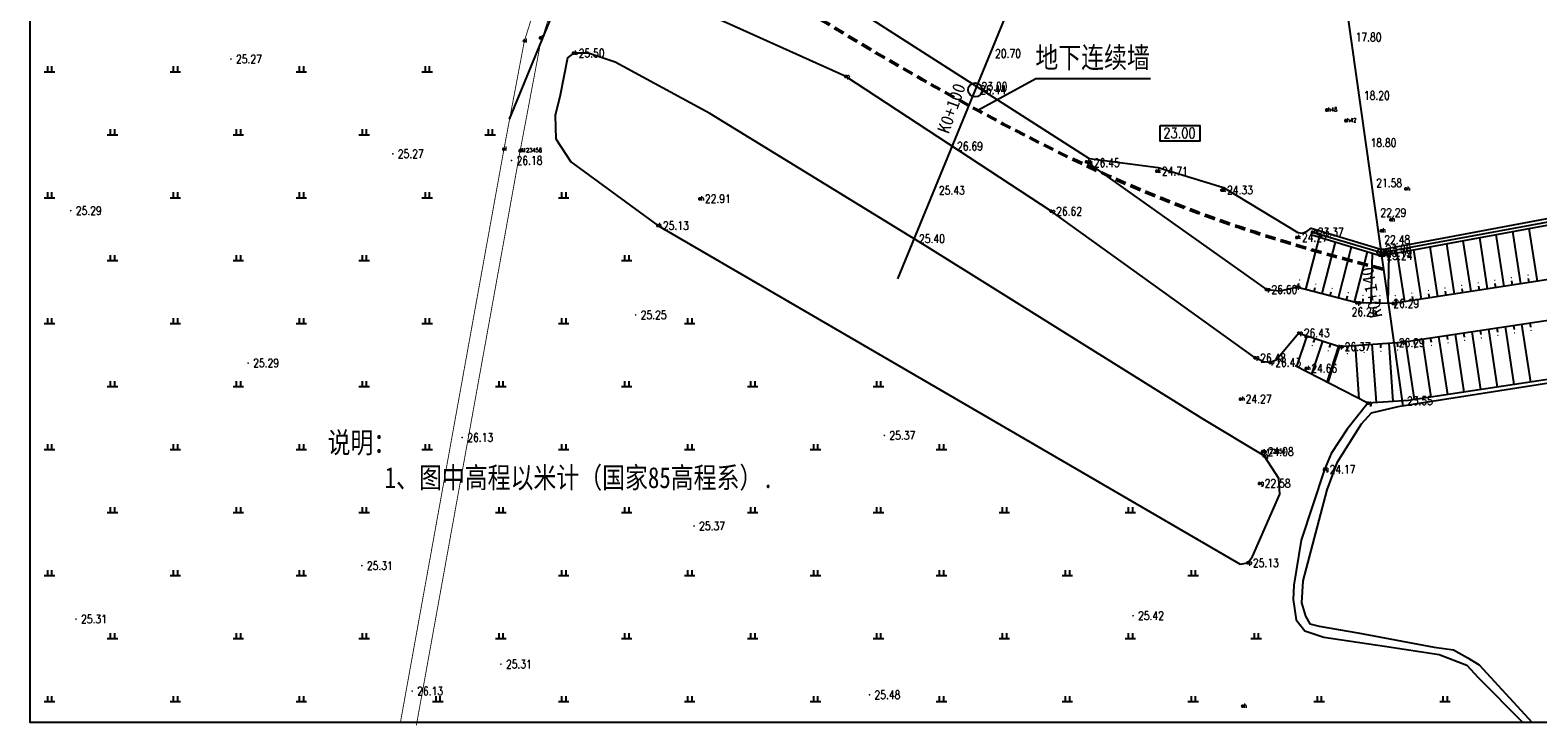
# Model space of a CAD drawing. Extents: x 475446 to 490894, y 3788879 to 3821323.
# Tile 3 of 75: x 475447 to 475626, y 3817560 to 3817642. Entities that reach past the tile are written whole.
import ezdxf
from ezdxf.enums import TextEntityAlignment as Align

# ---------------------------------------------------------------- set-up
doc = ezdxf.new("R2010")
doc.units = 0
doc.header["$LTSCALE"] = 0.5
doc.header["$PDMODE"] = 34
doc.header["$PDSIZE"] = 0.2
doc.linetypes.add('DASHED', pattern=[19.05, 12.7, -6.35])
doc.linetypes.add('X3', pattern=[5, 4, -1])
doc.layers.get('0').update_dxf_attribs({"linetype": 'CONTINUOUS'})
for name, color, linetype in [('DLSS', 4, 'CONTINUOUS'), ('DMTZ', 3, 'CONTINUOUS'), ('dmx', 1, 'CONTINUOUS'), ('GCD', 1, 'CONTINUOUS'), ('JMD', 6, 'CONTINUOUS'), ('SXSS', 5, 'CONTINUOUS'), ('ZBTZ', 3, 'CONTINUOUS'), ('zdh', 7, 'CONTINUOUS')]:
    doc.layers.add(name, color=color, linetype=linetype)
doc.styles.add('-仿宋_GB2312', font='simfang_0.ttf', dxfattribs={"width": 0.8})
doc.styles.add('HZ', font='rs.shx', dxfattribs={"width": 0.8, "bigfont": 'hztxt.shx'})
doc.styles.add('黑体', font='simhei_0.ttf')
doc.linetypes.add('10411', pattern='A,2,[150,AAA.SHX,S=1,R=0,X=0,Y=1],2,[151,AAA.SHX,S=1,R=0,X=0,Y=3],1e-11', length=4)
doc.linetypes.add('10421', pattern='A,2,[150,AAA.SHX,S=0.5,R=0,X=0,Y=0.5],1e-11', length=2)
doc.linetypes.add('10422', pattern='A,0.75,[150,AAA.SHX,S=0.5,R=0,X=0,Y=0.5],1.5,[177,AAA.SHX,S=1,R=0,X=0,Y=0.4],0.75', length=3)
doc.linetypes.add('1161', pattern='A,0,[149,AAA.SHX,S=0.15,R=0,X=0,Y=0],-1.6', length=1.6)

# ---------------------------------------------------------------- blocks, each defined once
blk = doc.blocks.new('GC200')
at = {"linetype": 'Continuous', "const_width": 0.2, "flags": 128}
blk.add_lwpolyline([(-0.1, 0, 1), (0.1, 0, 1)], format="xyb", close=True, dxfattribs=at)
blk = doc.blocks.new('gc119')
for p, q in [((-1.25, 0), (1.25, 0)), ((-0.5, 1.3), (-0.5, 0)), ((0.5, 1.3), (0.5, 0))]:
    blk.add_line(p, q)

msp = doc.modelspace()

# ---------------------------------------------------------------- linework, layer by layer
at = {"color": 3, "linetype": 'Continuous'}
for p, q in [((475559.69, 3817632.9), (475566.62, 3817636.7)), ((475566.62, 3817636.7), (475580.28, 3817636.7))]:
    msp.add_line(p, q, dxfattribs=at)
at = {"linetype": 'Continuous'}
msp.add_lwpolyline([(475446.79, 3817880.56), (475765.2, 3817880.56), (475765.2, 3817559.99), (475446.79, 3817559.99)], close=True, dxfattribs=at)
at = {"color": 3, "linetype": 'Continuous'}
msp.add_lwpolyline([(475581.44, 3817631.09), (475586.15, 3817631.09), (475586.15, 3817629.2), (475581.44, 3817629.2)], close=True, dxfattribs=at)
at = {"linetype": 'Continuous'}
for centre, radius in [((475559.37, 3817635.33), 0.841), ((475607.73, 3817615.96), 0.443)]:
    msp.add_circle(centre, radius, dxfattribs=at)
at = {"color": 2, "linetype": 'DASHED', "lineweight": 50, "ltscale": 0.2, "start_tangent": (-0.969419, 0.245413), "end_tangent": (-0.806412, 0.591355)}
msp.add_spline([(475608.01, 3817613.98), (475581.04, 3817622.6), (475558.61, 3817633.48), (475515.75, 3817660.71)], degree=3, dxfattribs=at)
at = {"layer": 'DLSS', "linetype": 'X3', "const_width": 0.1, "elevation": 26.18, "flags": 128}
msp.add_lwpolyline([(475490.9, 3817559.99), (475503.24, 3817628.28), (475505.67, 3817641.15), (475510.74, 3817657.09)], dxfattribs=at)
at = {"layer": 'DLSS', "linetype": 'Continuous', "const_width": 0.1, "elevation": 26.18, "flags": 128}
msp.add_lwpolyline([(475492.8, 3817559.65), (475505.14, 3817627.93), (475507.55, 3817640.68), (475512.58, 3817656.51)], dxfattribs=at)
at = {"layer": 'DMTZ', "linetype": 'Continuous'}
for p, q in [((475624.39, 3817612.23), (475623.43, 3817618.45)), ((475626.37, 3817612.53), (475625.4, 3817618.81)), ((475598.78, 3817611.56), (475600.39, 3817617.78)), ((475600.71, 3817611.06), (475602.31, 3817617.21)), ((475602.65, 3817610.56), (475604.23, 3817616.63)), ((475614.51, 3817610.7), (475613.59, 3817616.64)), ((475616.49, 3817611.01), (475615.56, 3817617)), ((475618.46, 3817611.31), (475617.53, 3817617.36)), ((475620.44, 3817611.62), (475619.5, 3817617.73)), ((475622.42, 3817611.92), (475621.46, 3817618.09)), ((475604.59, 3817610.05), (475606.14, 3817616.06)), ((475606.58, 3817609.94), (475606.72, 3817615.88)), ((475608.58, 3817609.89), (475608.72, 3817615.74)), ((475610.56, 3817610.09), (475609.66, 3817615.92)), ((475612.54, 3817610.39), (475611.63, 3817616.28)), ((475625.38, 3817612.38), (475625.31, 3817612.88)), ((475597.81, 3817611.81), (475597.94, 3817612.3)), ((475599.75, 3817611.31), (475599.87, 3817611.79)), ((475601.68, 3817610.81), (475601.81, 3817611.29)), ((475613.52, 3817610.55), (475613.45, 3817611.04)), ((475615.5, 3817610.85), (475615.42, 3817611.35)), ((475617.48, 3817611.16), (475617.4, 3817611.65)), ((475619.45, 3817611.46), (475619.38, 3817611.96)), ((475621.43, 3817611.77), (475621.35, 3817612.26)), ((475623.41, 3817612.08), (475623.33, 3817612.57)), ((475603.62, 3817610.3), (475603.74, 3817610.79)), ((475605.58, 3817609.96), (475605.59, 3817610.46)), ((475607.58, 3817609.92), (475607.59, 3817610.42)), ((475609.57, 3817609.94), (475609.49, 3817610.43)), ((475611.55, 3817610.24), (475611.47, 3817610.74)), ((475624.49, 3817607.43), (475625.53, 3817600.54)), ((475625.48, 3817607.57), (475625.55, 3817607.08)), ((475598.88, 3817606.05), (475597.67, 3817602.4)), ((475599.83, 3817605.74), (475599.67, 3817605.26)), ((475612.62, 3817605.64), (475613.66, 3817598.75)), ((475613.61, 3817605.79), (475613.69, 3817605.3)), ((475614.6, 3817605.94), (475615.64, 3817599.05)), ((475615.59, 3817606.09), (475615.67, 3817605.59)), ((475616.58, 3817606.24), (475617.62, 3817599.35)), ((475617.57, 3817606.39), (475617.64, 3817605.89)), ((475618.56, 3817606.53), (475619.59, 3817599.65)), ((475619.55, 3817606.68), (475619.62, 3817606.19)), ((475620.54, 3817606.83), (475621.57, 3817599.94)), ((475621.52, 3817606.98), (475621.6, 3817606.49)), ((475622.51, 3817607.13), (475623.55, 3817600.24)), ((475623.5, 3817607.28), (475623.58, 3817606.78)), ((475600.78, 3817605.42), (475599.47, 3817601.47)), ((475602.68, 3817604.8), (475601.27, 3817600.54)), ((475602.8, 3817604.75), (475601.38, 3817600.48)), ((475601.73, 3817605.11), (475601.57, 3817604.64)), ((475603.67, 3817604.82), (475603.7, 3817604.32)), ((475604.67, 3817604.89), (475605.11, 3817598.55)), ((475605.66, 3817604.96), (475605.7, 3817604.46)), ((475606.66, 3817605.03), (475607.15, 3817598.08)), ((475607.66, 3817605.1), (475607.69, 3817604.6)), ((475608.66, 3817605.17), (475609.15, 3817598.22)), ((475609.65, 3817605.24), (475609.69, 3817604.74)), ((475610.65, 3817605.34), (475611.68, 3817598.46)), ((475611.64, 3817605.49), (475611.71, 3817605))]:
    msp.add_line(p, q, dxfattribs=at)
at = {"layer": 'DMTZ', "linetype": '10421', "flags": 128}
msp.add_lwpolyline([(475446.79, 3817688.44, 0, 0, 0), (475470.31, 3817684.35, 0.00000202, 0.00000202, 0), (475513.5, 3817668.67, 0.00000202, 0.00000202, 0), (475514.88, 3817666.38, 0, 0, 0), (475516.02, 3817663.37, 0, 0, 0), (475516.84, 3817662.01, 0.00000202, 0.00000202, 0), (475519.24, 3817660.55, 0, 0, 0), (475542.45, 3817647.93, 0.00000203, 0.00000203, 0), (475543.75, 3817645.4, 0.00000203, 0.00000203, 0), (475572.66, 3817626.77, 0.00000203, 0.00000203, 0), (475581.03, 3817625.65, 0.00000202, 0.00000202, 0), (475588.79, 3817623.39, 0.00000202, 0.00000202, 0), (475597.71, 3817617.75, 0.00000202, 0.00000202, 0), (475598.84, 3817617.29, 0, 0, 0), (475599.07, 3817617.17, 0, 0, 0)], format="xyseb", dxfattribs=at)
at = {"layer": 'DMTZ', "linetype": '10411', "flags": 128}
for points in [[(475597.93, 3817606.37), (475595.23, 3817603.16), (475594.52, 3817602.86), (475593.74, 3817602.95), (475592.74, 3817603.41), (475568.43, 3817620.87), (475543.96, 3817636.93), (475515.99, 3817649.53), (475513.96, 3817650.65), (475512.76, 3817652.02), (475511.73, 3817653.84)], [(475572.66, 3817626.77), (475594.08, 3817611.55), (475595.72, 3817611.38), (475597.65, 3817611.85)]]:
    msp.add_lwpolyline(points, dxfattribs=at)
at = {"layer": 'DMTZ', "linetype": '10411', "elevation": 25.5, "flags": 128}
msp.add_lwpolyline([(475511.54, 3817639.7), (475510.81, 3817639.14), (475509.92, 3817634.7), (475509.35, 3817632.27), (475509.43, 3817629.51), (475511.22, 3817626.75), (475521.58, 3817619.17), (475590.94, 3817578.86), (475591.87, 3817579), (475592.42, 3817579.75), (475595.69, 3817587.19), (475595.55, 3817589.05), (475593.8, 3817591.74), (475586.53, 3817596.1), (475553.34, 3817616.84), (475527.77, 3817632.53), (475516.48, 3817638.62), (475513.28, 3817639.7), (475511.54, 3817639.7)], dxfattribs=at)
at = {"layer": 'DMTZ', "linetype": 'Continuous'}
for points in [[(475597.93, 3817606.37), (475602.8, 3817604.75), (475610.23, 3817605.28), (475641.15, 3817609.93), (475645.11, 3817611.03), (475687.7, 3817634.21)], [(475637.24, 3817614.21), (475609.19, 3817609.88), (475604.87, 3817609.98), (475597.65, 3817611.85)]]:
    msp.add_lwpolyline(points, dxfattribs=at)
at = {"layer": 'DMTZ', "linetype": '10422', "elevation": 23.41, "flags": 128}
msp.add_lwpolyline([(475599.59, 3817618.4), (475607.79, 3817615.95), (475635.86, 3817621.11)], dxfattribs=at)
at = {"layer": 'DMTZ', "linetype": '10421', "flags": 128}
msp.add_lwpolyline([(475606.16, 3817598.01), (475603.72, 3817594.93), (475601.79, 3817592.01), (475601.01, 3817590.14), (475598.24, 3817581.7), (475597.35, 3817576.35), (475597.28, 3817574.63), (475597.62, 3817572.23), (475598.65, 3817570.92), (475600.92, 3817570.17), (475608.13, 3817569.07), (475614.65, 3817568.11), (475617.95, 3817566.81), (475619.32, 3817565.36), (475624.64, 3817559.99)], dxfattribs=at)
at = {"layer": 'dmx', "linetype": 'Continuous'}
for points in [[(475541.88, 3817724.31), (475503.87, 3817631.82)], [(475588.13, 3817705.31), (475550.12, 3817612.81)]]:
    msp.add_lwpolyline(points, dxfattribs=at)
at = {"layer": 'dmx', "linetype": 'Continuous', "elevation": 23.19}
msp.add_lwpolyline([(475595.87, 3817699.89), (475610.32, 3817597.67)], dxfattribs=at)
at = {"layer": 'SXSS', "linetype": 'Continuous', "flags": 128}
for points in [[(475446.79, 3817691.76), (475454.81, 3817690.78), (475471.96, 3817687.1), (475513.93, 3817672.34), (475514.56, 3817671.89), (475515.37, 3817670.77), (475515.52, 3817668.77), (475515.93, 3817666.74), (475516.37, 3817664.49), (475517.73, 3817662.07), (475542.86, 3817648.14), (475544.15, 3817645.59), (475572.97, 3817627.16), (475581.19, 3817626.1), (475588.97, 3817623.71), (475597.82, 3817618.36), (475598.36, 3817618.28), (475598.95, 3817618.5), (475599.43, 3817618.85), (475607.85, 3817616.32), (475636.03, 3817621.6)], [(475642.67, 3817602.73), (475609.72, 3817597.58), (475606.58, 3817596.83), (475605.38, 3817595.53), (475602.47, 3817590.92), (475601.26, 3817587.69), (475598.4, 3817576.85), (475598.27, 3817574.24), (475598.73, 3817572.66), (475599.27, 3817571.75), (475600.35, 3817571.46), (475604.96, 3817570.67), (475614.07, 3817568.97), (475616.39, 3817568.64), (475618.01, 3817567.72), (475619.41, 3817566.87), (475625.74, 3817559.99)]]:
    msp.add_lwpolyline(points, dxfattribs=at)
at = {"layer": 'ZBTZ', "linetype": '1161', "flags": 128}
for points in [[(475691.03, 3817628.09), (475647.75, 3817604.53), (475642.6, 3817603.11), (475610.99, 3817598.35), (475606.16, 3817598.01), (475597.5, 3817602.48)], [(475599.48, 3817618.05), (475607.77, 3817615.57), (475635.92, 3817620.75)]]:
    msp.add_lwpolyline(points, dxfattribs=at)
at = {"layer": 'zdh', "linetype": 'Continuous'}
for p in [(475507.61, 3817641.54, 25.32), (475505.67, 3817641.15, 25.37), (475511.54, 3817639.7, 25.5), (475543.96, 3817636.93, 26.69), (475601.27, 3817632.93, 22.85), (475603.55, 3817631.66, 22.89), (475503.24, 3817628.28, 26.18), (475505.17, 3817628.08, 26.13), (475505.21, 3817628.09, 26.13), (475572.66, 3817626.77, 26.44), (475572.92, 3817626.64, 26.45), (475581.03, 3817625.65, 24.71), (475588.79, 3817623.39, 24.33), (475610.71, 3817623.53, 21.58), (475526.58, 3817622.36, 22.91), (475568.43, 3817620.87, 26.62), (475608.91, 3817619.85, 22.29), (475521.58, 3817619.17, 25.13), (475599.59, 3817618.4, 23.37), (475607.79, 3817618.54, 22.48), (475597.71, 3817617.75, 24.27), (475607.58, 3817615.63, 23.24), (475607.79, 3817615.95, 23.18), (475594.08, 3817611.55, 26.6), (475597.65, 3817611.85, 26.29), (475604.87, 3817609.98, 26.26), (475609.19, 3817609.88, 26.29), (475597.93, 3817606.37, 26.43), (475602.8, 3817604.75, 26.37), (475610.23, 3817605.28, 26.29), (475592.74, 3817603.41, 26.48), (475594.52, 3817602.86, 26.43), (475598.83, 3817602.16, 24.66), (475591.01, 3817598.51, 24.27), (475606.16, 3817598.01, 23.55), (475593.62, 3817592.23, 24.08), (475593.64, 3817592.25, 24.08), (475593.8, 3817591.74, 24.1), (475601.01, 3817590.14, 24.17), (475593.27, 3817588.47, 22.58), (475591.87, 3817579, 25.13), (475591.26, 3817561.94, 25.42)]:
    msp.add_point(p, dxfattribs=at)

# ---------------------------------------------------------------- block references
at = {"layer": 'DMTZ', "linetype": 'Continuous', "xscale": 0.375, "yscale": 0.375}
for p in [(475598.04, 3817612.68), (475621.29, 3817612.66), (475623.27, 3817612.96), (475625.25, 3817613.27), (475599.97, 3817612.18), (475601.91, 3817611.68), (475603.84, 3817611.18), (475605.6, 3817610.86), (475611.41, 3817611.13), (475613.39, 3817611.44), (475615.36, 3817611.74), (475617.34, 3817612.05), (475619.32, 3817612.35), (475607.6, 3817610.82), (475609.43, 3817610.83), (475617.7, 3817605.5), (475619.68, 3817605.79), (475621.66, 3817606.09), (475623.64, 3817606.39), (475625.61, 3817606.68), (475599.55, 3817604.88), (475601.44, 3817604.26), (475603.73, 3817603.92), (475605.73, 3817604.06), (475607.72, 3817604.2), (475609.72, 3817604.34), (475611.77, 3817604.6), (475613.75, 3817604.9), (475615.72, 3817605.2)]:
    msp.add_blockref('GC200', p, dxfattribs=at)
at = {"layer": 'GCD', "linetype": 'Continuous'}
ref = msp.add_blockref('GC200', (475604.11, 3817641.6, 17.8), dxfattribs=dict(at, xscale=0.5, yscale=0.5, zscale=0.5))
ref.add_attrib('height', '17.80', dxfattribs={"linetype": 'Continuous', "height": 1, "style": 'HZ', "width": 0.8}).set_placement((475604.71, 3817641.6, 17.8), align=Align.MIDDLE_LEFT)
ref = msp.add_blockref('GC200', (475511.54, 3817639.7, 25.5), dxfattribs=dict(at, xscale=0.5, yscale=0.5, zscale=0.5))
ref.add_attrib('height', '25.50', dxfattribs={"linetype": 'Continuous', "height": 1, "style": 'HZ', "width": 0.8}).set_placement((475512.14, 3817639.7, 25.5), align=Align.MIDDLE_LEFT)
ref = msp.add_blockref('GC200', (475561.15, 3817639.66, 20.7), dxfattribs=dict(at, xscale=0.5, yscale=0.5, zscale=0.5))
ref.add_attrib('height', '20.70', dxfattribs={"linetype": 'Continuous', "height": 1, "style": 'HZ', "width": 0.8}).set_placement((475561.75, 3817639.66, 20.7), align=Align.MIDDLE_LEFT)
ref = msp.add_blockref('GC200', (475470.71, 3817638.99, 25.27), dxfattribs=dict(at, xscale=0.5, yscale=0.5, zscale=0.5))
ref.add_attrib('height', '25.27', dxfattribs={"linetype": 'Continuous', "height": 1, "style": 'HZ', "width": 0.8}).set_placement((475471.31, 3817638.99, 25.27), align=Align.MIDDLE_LEFT)
ref = msp.add_blockref('GC200', (475559.54, 3817635.74, 23), dxfattribs=dict(at, xscale=0.5, yscale=0.5, zscale=0.5))
ref.add_attrib('height', '23.00', dxfattribs={"linetype": 'Continuous', "height": 1, "style": 'HZ', "width": 0.8}).set_placement((475560.14, 3817635.74, 23), align=Align.MIDDLE_LEFT)
ref = msp.add_blockref('GC200', (475559.37, 3817635.33, 26.44), dxfattribs=dict(at, xscale=0.5, yscale=0.5, zscale=0.5))
ref.add_attrib('height', '26.44', dxfattribs={"linetype": 'Continuous', "height": 1, "style": 'HZ', "width": 0.8}).set_placement((475559.97, 3817635.33), align=Align.MIDDLE_LEFT)
ref = msp.add_blockref('GC200', (475605.09, 3817634.66, 18.2), dxfattribs=dict(at, xscale=0.5, yscale=0.5, zscale=0.5))
ref.add_attrib('height', '18.20', dxfattribs={"linetype": 'Continuous', "height": 1, "style": 'HZ', "width": 0.8}).set_placement((475605.69, 3817634.66), align=Align.MIDDLE_LEFT)
ref = msp.add_blockref('GC200', (475556.62, 3817628.62, 26.69), dxfattribs=dict(at, xscale=0.5, yscale=0.5, zscale=0.5))
ref.add_attrib('height', '26.69', dxfattribs={"linetype": 'Continuous', "height": 1, "style": 'HZ', "width": 0.8}).set_placement((475557.22, 3817628.62), align=Align.MIDDLE_LEFT)
ref = msp.add_blockref('GC200', (475605.89, 3817629.03, 18.8), dxfattribs=dict(at, xscale=0.5, yscale=0.5, zscale=0.5))
ref.add_attrib('height', '18.80', dxfattribs={"linetype": 'Continuous', "height": 1, "style": 'HZ', "width": 0.8}).set_placement((475606.49, 3817629.03, 18.8), align=Align.MIDDLE_LEFT)
ref = msp.add_blockref('GC200', (475489.99, 3817627.71, 25.27), dxfattribs=dict(at, xscale=0.5, yscale=0.5, zscale=0.5))
ref.add_attrib('height', '25.27', dxfattribs={"linetype": 'Continuous', "height": 1, "style": 'HZ', "width": 0.8}).set_placement((475490.59, 3817627.71, 25.27), align=Align.MIDDLE_LEFT)
ref = msp.add_blockref('GC200', (475504.14, 3817626.92, 26.18), dxfattribs=dict(at, xscale=0.5, yscale=0.5, zscale=0.5))
ref.add_attrib('height', '26.18', dxfattribs={"linetype": 'Continuous', "height": 1, "style": 'HZ', "width": 0.8}).set_placement((475504.74, 3817626.92, 26.18), align=Align.MIDDLE_LEFT)
ref = msp.add_blockref('GC200', (475572.92, 3817626.64, 26.45), dxfattribs=dict(at, xscale=0.5, yscale=0.5, zscale=0.5))
ref.add_attrib('height', '26.45', dxfattribs={"linetype": 'Continuous', "height": 1, "style": 'HZ', "width": 0.8}).set_placement((475573.52, 3817626.64, 26.45), align=Align.MIDDLE_LEFT)
ref = msp.add_blockref('GC200', (475581.03, 3817625.65, 24.71), dxfattribs=dict(at, xscale=0.5, yscale=0.5, zscale=0.5))
ref.add_attrib('height', '24.71', dxfattribs={"linetype": 'Continuous', "height": 1, "style": 'HZ', "width": 0.8}).set_placement((475581.63, 3817625.65, 24.71), align=Align.MIDDLE_LEFT)
ref = msp.add_blockref('GC200', (475554.46, 3817623.36, 25.43), dxfattribs=dict(at, xscale=0.5, yscale=0.5, zscale=0.5))
ref.add_attrib('height', '25.43', dxfattribs={"linetype": 'Continuous', "height": 1, "style": 'HZ', "width": 0.8}).set_placement((475555.06, 3817623.36, 25.43), align=Align.MIDDLE_LEFT)
ref = msp.add_blockref('GC200', (475588.79, 3817623.39, 24.33), dxfattribs=dict(at, xscale=0.5, yscale=0.5, zscale=0.5))
ref.add_attrib('height', '24.33', dxfattribs={"linetype": 'Continuous', "height": 1, "style": 'HZ', "width": 0.8}).set_placement((475589.39, 3817623.39, 24.33), align=Align.MIDDLE_LEFT)
ref = msp.add_blockref('GC200', (475606.56, 3817624.25, 21.58), dxfattribs=dict(at, xscale=0.5, yscale=0.5, zscale=0.5))
ref.add_attrib('height', '21.58', dxfattribs={"linetype": 'Continuous', "height": 1, "style": 'HZ', "width": 0.8}).set_placement((475607.16, 3817624.25), align=Align.MIDDLE_LEFT)
ref = msp.add_blockref('GC200', (475526.58, 3817622.36, 22.91), dxfattribs=dict(at, xscale=0.5, yscale=0.5, zscale=0.5))
ref.add_attrib('height', '22.91', dxfattribs={"linetype": 'Continuous', "height": 1, "style": 'HZ', "width": 0.8}).set_placement((475527.18, 3817622.36, 22.91), align=Align.MIDDLE_LEFT)
ref = msp.add_blockref('GC200', (475451.63, 3817620.94, 25.29), dxfattribs=dict(at, xscale=0.5, yscale=0.5, zscale=0.5))
ref.add_attrib('height', '25.29', dxfattribs={"linetype": 'Continuous', "height": 1, "style": 'HZ', "width": 0.8}).set_placement((475452.23, 3817620.94, 25.29), align=Align.MIDDLE_LEFT)
ref = msp.add_blockref('GC200', (475568.43, 3817620.87, 26.62), dxfattribs=dict(at, xscale=0.5, yscale=0.5, zscale=0.5))
ref.add_attrib('height', '26.62', dxfattribs={"linetype": 'Continuous', "height": 1, "style": 'HZ', "width": 0.8}).set_placement((475569.03, 3817620.87, 26.62), align=Align.MIDDLE_LEFT)
ref = msp.add_blockref('GC200', (475607.06, 3817620.72, 22.29), dxfattribs=dict(at, xscale=0.5, yscale=0.5, zscale=0.5))
ref.add_attrib('height', '22.29', dxfattribs={"linetype": 'Continuous', "height": 1, "style": 'HZ', "width": 0.8}).set_placement((475607.66, 3817620.72), align=Align.MIDDLE_LEFT)
ref = msp.add_blockref('GC200', (475521.58, 3817619.17, 25.13), dxfattribs=dict(at, xscale=0.5, yscale=0.5, zscale=0.5))
ref.add_attrib('height', '25.13', dxfattribs={"linetype": 'Continuous', "height": 1, "style": 'HZ', "width": 0.8}).set_placement((475522.18, 3817619.17, 25.13), align=Align.MIDDLE_LEFT)
ref = msp.add_blockref('GC200', (475552.09, 3817617.6, 25.4), dxfattribs=dict(at, xscale=0.5, yscale=0.5, zscale=0.5))
ref.add_attrib('height', '25.40', dxfattribs={"linetype": 'Continuous', "height": 1, "style": 'HZ', "width": 0.8}).set_placement((475552.69, 3817617.6, 25.4), align=Align.MIDDLE_LEFT)
ref = msp.add_blockref('GC200', (475597.71, 3817617.75, 24.27), dxfattribs=dict(at, xscale=0.5, yscale=0.5, zscale=0.5))
ref.add_attrib('height', '24.27', dxfattribs={"linetype": 'Continuous', "height": 1, "style": 'HZ', "width": 0.8}).set_placement((475598.31, 3817617.75, 24.27), align=Align.MIDDLE_LEFT)
ref = msp.add_blockref('GC200', (475599.59, 3817618.4, 23.37), dxfattribs=dict(at, xscale=0.5, yscale=0.5, zscale=0.5))
ref.add_attrib('height', '23.37', dxfattribs={"linetype": 'Continuous', "height": 1, "style": 'HZ', "width": 0.8}).set_placement((475600.19, 3817618.4, 23.37), align=Align.MIDDLE_LEFT)
ref = msp.add_blockref('GC200', (475607.52, 3817617.49, 22.48), dxfattribs=dict(at, xscale=0.5, yscale=0.5, zscale=0.5))
ref.add_attrib('height', '22.48', dxfattribs={"linetype": 'Continuous', "height": 1, "style": 'HZ', "width": 0.8}).set_placement((475608.12, 3817617.49), align=Align.MIDDLE_LEFT)
ref = msp.add_blockref('GC200', (475607.67, 3817616.38, 23), dxfattribs=dict(at, xscale=0.5, yscale=0.5, zscale=0.5))
ref.add_attrib('height', '23.00', dxfattribs={"linetype": 'Continuous', "height": 1, "style": 'HZ', "width": 0.8}).set_placement((475608.27, 3817616.38, 23), align=Align.MIDDLE_LEFT)
ref = msp.add_blockref('GC200', (475607.73, 3817615.96, 23.19), dxfattribs=dict(at, xscale=0.5, yscale=0.5, zscale=0.5))
ref.add_attrib('height', '23.19', dxfattribs={"linetype": 'Continuous', "height": 1, "style": 'HZ', "width": 0.8}).set_placement((475608.33, 3817615.96), align=Align.MIDDLE_LEFT)
ref = msp.add_blockref('GC200', (475607.79, 3817615.59, 23.24), dxfattribs=dict(at, xscale=0.5, yscale=0.5, zscale=0.5))
ref.add_attrib('height', '23.24', dxfattribs={"linetype": 'Continuous', "height": 1, "style": 'HZ', "width": 0.8}).set_placement((475608.39, 3817615.59), align=Align.MIDDLE_LEFT)
ref = msp.add_blockref('GC200', (475594.08, 3817611.55, 26.6), dxfattribs=dict(at, xscale=0.5, yscale=0.5, zscale=0.5))
ref.add_attrib('height', '26.60', dxfattribs={"linetype": 'Continuous', "height": 1, "style": 'HZ', "width": 0.8}).set_placement((475594.68, 3817611.55, 26.6), align=Align.MIDDLE_LEFT)
ref = msp.add_blockref('GC200', (475604.87, 3817609.98, 26.26), dxfattribs=dict(at, xscale=0.5, yscale=0.5, zscale=0.5))
ref.add_attrib('height', '26.26', dxfattribs={"linetype": 'Continuous', "height": 1, "style": 'HZ', "width": 0.8}).set_placement((475604.23, 3817608.9, 26.26), align=Align.MIDDLE_LEFT)
ref = msp.add_blockref('GC200', (475608.59, 3817609.89, 26.29), dxfattribs=dict(at, xscale=0.5, yscale=0.5, zscale=0.5))
ref.add_attrib('height', '26.29', dxfattribs={"linetype": 'Continuous', "height": 1, "style": 'HZ', "width": 0.8}).set_placement((475609.19, 3817609.89), align=Align.MIDDLE_LEFT)
ref = msp.add_blockref('GC200', (475518.93, 3817608.53, 25.25), dxfattribs=dict(at, xscale=0.5, yscale=0.5, zscale=0.5))
ref.add_attrib('height', '25.25', dxfattribs={"linetype": 'Continuous', "height": 1, "style": 'HZ', "width": 0.8}).set_placement((475519.53, 3817608.53, 25.25), align=Align.MIDDLE_LEFT)
ref = msp.add_blockref('GC200', (475597.93, 3817606.37, 26.43), dxfattribs=dict(at, xscale=0.5, yscale=0.5, zscale=0.5))
ref.add_attrib('height', '26.43', dxfattribs={"linetype": 'Continuous', "height": 1, "style": 'HZ', "width": 0.8}).set_placement((475598.53, 3817606.37, 26.43), align=Align.MIDDLE_LEFT)
ref = msp.add_blockref('GC200', (475609.25, 3817605.21, 26.29), dxfattribs=dict(at, xscale=0.5, yscale=0.5, zscale=0.5))
ref.add_attrib('height', '26.29', dxfattribs={"linetype": 'Continuous', "height": 1, "style": 'HZ', "width": 0.8}).set_placement((475609.85, 3817605.21), align=Align.MIDDLE_LEFT)
ref = msp.add_blockref('GC200', (475592.74, 3817603.41, 26.48), dxfattribs=dict(at, xscale=0.5, yscale=0.5, zscale=0.5))
ref.add_attrib('height', '26.48', dxfattribs={"linetype": 'Continuous', "height": 1, "style": 'HZ', "width": 0.8}).set_placement((475593.34, 3817603.41, 26.48), align=Align.MIDDLE_LEFT)
ref = msp.add_blockref('GC200', (475602.8, 3817604.75, 26.37), dxfattribs=dict(at, xscale=0.5, yscale=0.5, zscale=0.5))
ref.add_attrib('height', '26.37', dxfattribs={"linetype": 'Continuous', "height": 1, "style": 'HZ', "width": 0.8}).set_placement((475603.4, 3817604.75, 26.37), align=Align.MIDDLE_LEFT)
ref = msp.add_blockref('GC200', (475472.76, 3817602.8, 25.29), dxfattribs=dict(at, xscale=0.5, yscale=0.5, zscale=0.5))
ref.add_attrib('height', '25.29', dxfattribs={"linetype": 'Continuous', "height": 1, "style": 'HZ', "width": 0.8}).set_placement((475473.36, 3817602.8, 25.29), align=Align.MIDDLE_LEFT)
ref = msp.add_blockref('GC200', (475594.52, 3817602.86, 26.43), dxfattribs=dict(at, xscale=0.5, yscale=0.5, zscale=0.5))
ref.add_attrib('height', '26.43', dxfattribs={"linetype": 'Continuous', "height": 1, "style": 'HZ', "width": 0.8}).set_placement((475595.12, 3817602.86, 26.43), align=Align.MIDDLE_LEFT)
ref = msp.add_blockref('GC200', (475598.83, 3817602.16, 24.66), dxfattribs=dict(at, xscale=0.5, yscale=0.5, zscale=0.5))
ref.add_attrib('height', '24.66', dxfattribs={"linetype": 'Continuous', "height": 1, "style": 'HZ', "width": 0.8}).set_placement((475599.43, 3817602.16, 24.66), align=Align.MIDDLE_LEFT)
ref = msp.add_blockref('GC200', (475591.01, 3817598.51, 24.27), dxfattribs=dict(at, xscale=0.5, yscale=0.5, zscale=0.5))
ref.add_attrib('height', '24.27', dxfattribs={"linetype": 'Continuous', "height": 1, "style": 'HZ', "width": 0.8}).set_placement((475591.61, 3817598.51, 24.27), align=Align.MIDDLE_LEFT)
ref = msp.add_blockref('GC200', (475610.23, 3817598.3, 23.55), dxfattribs=dict(at, xscale=0.5, yscale=0.5, zscale=0.5))
ref.add_attrib('height', '23.55', dxfattribs={"linetype": 'Continuous', "height": 1, "style": 'HZ', "width": 0.8}).set_placement((475610.83, 3817598.3), align=Align.MIDDLE_LEFT)
ref = msp.add_blockref('GC200', (475498.27, 3817593.93, 26.13), dxfattribs=dict(at, xscale=0.5, yscale=0.5, zscale=0.5))
ref.add_attrib('height', '26.13', dxfattribs={"linetype": 'Continuous', "height": 1, "style": 'HZ', "width": 0.8}).set_placement((475498.87, 3817593.93, 26.13), align=Align.MIDDLE_LEFT)
ref = msp.add_blockref('GC200', (475548.56, 3817594.18, 25.37), dxfattribs=dict(at, xscale=0.5, yscale=0.5, zscale=0.5))
ref.add_attrib('height', '25.37', dxfattribs={"linetype": 'Continuous', "height": 1, "style": 'HZ', "width": 0.8}).set_placement((475549.16, 3817594.18, 25.37), align=Align.MIDDLE_LEFT)
ref = msp.add_blockref('GC200', (475593.64, 3817592.25, 24.08), dxfattribs=dict(at, xscale=0.5, yscale=0.5, zscale=0.5))
ref.add_attrib('height', '24.08', dxfattribs={"linetype": 'Continuous', "height": 1, "style": 'HZ', "width": 0.8}).set_placement((475594.24, 3817592.25, 24.08), align=Align.MIDDLE_LEFT)
ref = msp.add_blockref('GC200', (475601.01, 3817590.14, 24.17), dxfattribs=dict(at, xscale=0.5, yscale=0.5, zscale=0.5))
ref.add_attrib('height', '24.17', dxfattribs={"linetype": 'Continuous', "height": 1, "style": 'HZ', "width": 0.8}).set_placement((475601.61, 3817590.14, 24.17), align=Align.MIDDLE_LEFT)
ref = msp.add_blockref('GC200', (475593.27, 3817588.47, 22.58), dxfattribs=dict(at, xscale=0.5, yscale=0.5, zscale=0.5))
ref.add_attrib('height', '22.58', dxfattribs={"linetype": 'Continuous', "height": 1, "style": 'HZ', "width": 0.8}).set_placement((475593.87, 3817588.47, 22.58), align=Align.MIDDLE_LEFT)
ref = msp.add_blockref('GC200', (475525.89, 3817583.4, 25.37), dxfattribs=dict(at, xscale=0.5, yscale=0.5, zscale=0.5))
ref.add_attrib('height', '25.37', dxfattribs={"linetype": 'Continuous', "height": 1, "style": 'HZ', "width": 0.8}).set_placement((475526.49, 3817583.4, 25.37), align=Align.MIDDLE_LEFT)
ref = msp.add_blockref('GC200', (475486.31, 3817578.67, 25.31), dxfattribs=dict(at, xscale=0.5, yscale=0.5, zscale=0.5))
ref.add_attrib('height', '25.31', dxfattribs={"linetype": 'Continuous', "height": 1, "style": 'HZ', "width": 0.8}).set_placement((475486.91, 3817578.67, 25.31), align=Align.MIDDLE_LEFT)
ref = msp.add_blockref('GC200', (475591.87, 3817579, 25.13), dxfattribs=dict(at, xscale=0.5, yscale=0.5, zscale=0.5))
ref.add_attrib('height', '25.13', dxfattribs={"linetype": 'Continuous', "height": 1, "style": 'HZ', "width": 0.8}).set_placement((475592.47, 3817579, 25.13), align=Align.MIDDLE_LEFT)
ref = msp.add_blockref('GC200', (475578.19, 3817572.71, 25.42), dxfattribs=dict(at, xscale=0.5, yscale=0.5, zscale=0.5))
ref.add_attrib('height', '25.42', dxfattribs={"linetype": 'Continuous', "height": 1, "style": 'HZ', "width": 0.8}).set_placement((475578.79, 3817572.71, 25.42), align=Align.MIDDLE_LEFT)
ref = msp.add_blockref('GC200', (475452.25, 3817572.31, 25.31), dxfattribs=dict(at, xscale=0.5, yscale=0.5, zscale=0.5))
ref.add_attrib('height', '25.31', dxfattribs={"linetype": 'Continuous', "height": 1, "style": 'HZ', "width": 0.8}).set_placement((475452.85, 3817572.31, 25.31), align=Align.MIDDLE_LEFT)
ref = msp.add_blockref('GC200', (475502.88, 3817566.94, 25.31), dxfattribs=dict(at, xscale=0.5, yscale=0.5, zscale=0.5))
ref.add_attrib('height', '25.31', dxfattribs={"linetype": 'Continuous', "height": 1, "style": 'HZ', "width": 0.8}).set_placement((475503.48, 3817566.94, 25.31), align=Align.MIDDLE_LEFT)
ref = msp.add_blockref('GC200', (475492.3, 3817563.74, 26.13), dxfattribs=dict(at, xscale=0.5, yscale=0.5, zscale=0.5))
ref.add_attrib('height', '26.13', dxfattribs={"linetype": 'Continuous', "height": 1, "style": 'HZ', "width": 0.8}).set_placement((475492.9, 3817563.74, 26.13), align=Align.MIDDLE_LEFT)
ref = msp.add_blockref('GC200', (475546.78, 3817563.29, 25.48), dxfattribs=dict(at, xscale=0.5, yscale=0.5, zscale=0.5))
ref.add_attrib('height', '25.48', dxfattribs={"linetype": 'Continuous', "height": 1, "style": 'HZ', "width": 0.8}).set_placement((475547.38, 3817563.29, 25.48), align=Align.MIDDLE_LEFT)
at = {"layer": 'ZBTZ', "linetype": 'Continuous', "xscale": 0.5, "yscale": 0.5}
for p in [(475449.09, 3817637.49), (475464.09, 3817637.49), (475479.09, 3817637.49), (475494.09, 3817637.49), (475456.59, 3817629.99), (475471.59, 3817629.99), (475486.59, 3817629.99), (475501.59, 3817629.99), (475449.09, 3817622.49), (475464.09, 3817622.49), (475479.09, 3817622.49), (475494.09, 3817622.49), (475510.36, 3817622.49), (475456.59, 3817614.99), (475471.59, 3817614.99), (475486.59, 3817614.99), (475517.86, 3817614.99), (475449.09, 3817607.49), (475464.09, 3817607.49), (475479.09, 3817607.49), (475494.09, 3817607.49), (475510.36, 3817607.49), (475525.36, 3817607.49), (475456.59, 3817599.99), (475471.59, 3817599.99), (475486.59, 3817599.99), (475502.86, 3817599.99), (475517.86, 3817599.99), (475532.86, 3817599.99), (475547.86, 3817599.99), (475449.09, 3817592.49), (475464.09, 3817592.49), (475479.09, 3817592.49), (475494.09, 3817592.49), (475510.36, 3817592.49), (475525.36, 3817592.49), (475540.36, 3817592.49), (475555.36, 3817592.49), (475456.59, 3817584.99), (475471.59, 3817584.99), (475486.59, 3817584.99), (475502.86, 3817584.99), (475517.86, 3817584.99), (475532.86, 3817584.99), (475547.86, 3817584.99), (475562.86, 3817584.99), (475577.86, 3817584.99), (475449.09, 3817577.49), (475464.09, 3817577.49), (475479.09, 3817577.49), (475510.36, 3817577.49), (475525.36, 3817577.49), (475540.36, 3817577.49), (475555.36, 3817577.49), (475570.36, 3817577.49), (475585.36, 3817577.49), (475456.59, 3817569.99), (475471.59, 3817569.99), (475486.59, 3817569.99), (475502.86, 3817569.99), (475517.86, 3817569.99), (475532.86, 3817569.99), (475547.86, 3817569.99), (475562.86, 3817569.99), (475577.86, 3817569.99), (475592.86, 3817569.99), (475449.09, 3817562.49), (475464.09, 3817562.49), (475479.09, 3817562.49), (475495.36, 3817562.49), (475510.36, 3817562.49), (475525.36, 3817562.49), (475540.36, 3817562.49), (475555.36, 3817562.49), (475570.36, 3817562.49), (475585.36, 3817562.49), (475600.36, 3817562.49), (475615.36, 3817562.49)]:
    msp.add_blockref('gc119', p, dxfattribs=at)

# ---------------------------------------------------------------- texts
at = {"color": 3, "linetype": 'Continuous', "attachment_point": 1}
for s, insert, char_height, width, style in [('地下连续墙', (475566.55, 3817640.44, 25.86), 2.5, 93.4904, '-仿宋_GB2312'), ('23.00', (475581.79, 3817630.81), 1.25, 5.2668, 'HZ'), ('说明：\\P     1、图中高程以米计（国家85高程系）.', (475482.22, 3817594.58, 25.86), 2.5, 93.4904, '-仿宋_GB2312')]:
    msp.add_mtext(s, dxfattribs=dict(at, insert=insert, char_height=char_height, width=width, style=style))
at = {"layer": 'JMD', "color": 0, "linetype": 'Continuous', "style": '黑体'}
for s, rotation, p in [('K0+100', 70.3488, (475556.56, 3817633.13)), ('K0+140', 100.7897, (475606.61, 3817611.19, 26.26))]:
    msp.add_text(s, height=1.5, rotation=rotation, dxfattribs=at).set_placement(p, align=Align.MIDDLE)
at = {"layer": 'zdh', "linetype": 'Continuous', "style": 'HZ', "width": 0.8}
for s, p in [('l', (475505.8, 3817640.96, 25.37)), ('l', (475507.73, 3817641.36, 25.32)), ('k', (475511.66, 3817639.51, 25.5)), ('p', (475544.09, 3817636.74, 26.69)), ('h48', (475601.4, 3817632.74, 22.85)), ('h42', (475603.68, 3817631.47, 22.89)), ('l', (475503.37, 3817628.09, 26.18)), ('k', (475505.3, 3817627.9, 26.13)), ('l123456', (475505.33, 3817627.9, 26.13)), ('k', (475572.79, 3817626.58, 26.44)), ('k', (475573.04, 3817626.46, 26.45)), ('k', (475581.15, 3817625.46, 24.71)), ('k', (475588.91, 3817623.2, 24.33)), ('h', (475610.84, 3817623.34, 21.58)), ('h', (475526.71, 3817622.17, 22.91)), ('p', (475568.55, 3817620.68, 26.62)), ('h', (475609.03, 3817619.66, 22.29)), ('k', (475521.71, 3817618.98, 25.13)), ('k', (475597.83, 3817617.57, 24.27)), ('dl', (475599.71, 3817618.22, 23.37)), ('h', (475607.91, 3817618.36, 22.48)), ('dl', (475607.91, 3817615.76, 23.18)), ('dl', (475607.7, 3817615.44, 23.24)), ('p', (475594.2, 3817611.36, 26.6)), ('p', (475597.78, 3817611.67, 26.29)), ('p', (475604.99, 3817609.79, 26.26)), ('p', (475609.31, 3817609.69, 26.29)), ('p', (475598.05, 3817606.18, 26.43)), ('p', (475602.93, 3817604.57, 26.37)), ('p', (475610.35, 3817605.09, 26.29)), ('p', (475592.87, 3817603.23, 26.48)), ('p', (475594.65, 3817602.67, 26.43)), ('h', (475598.96, 3817601.97, 24.66)), ('h', (475591.14, 3817598.32, 24.27)), ('g', (475606.29, 3817597.82, 23.55)), ('k123456', (475593.75, 3817592.04, 24.08)), ('p', (475593.76, 3817592.06, 24.08)), ('g', (475593.93, 3817591.55, 24.1)), ('g', (475601.13, 3817589.96, 24.17)), ('g', (475593.4, 3817588.28, 22.58)), ('p', (475592, 3817578.81, 25.13)), ('h', (475591.38, 3817561.75, 25.42))]:
    msp.add_text(s, height=0.5, dxfattribs=at).set_placement(p)

doc.saveas('drawing.dxf')
